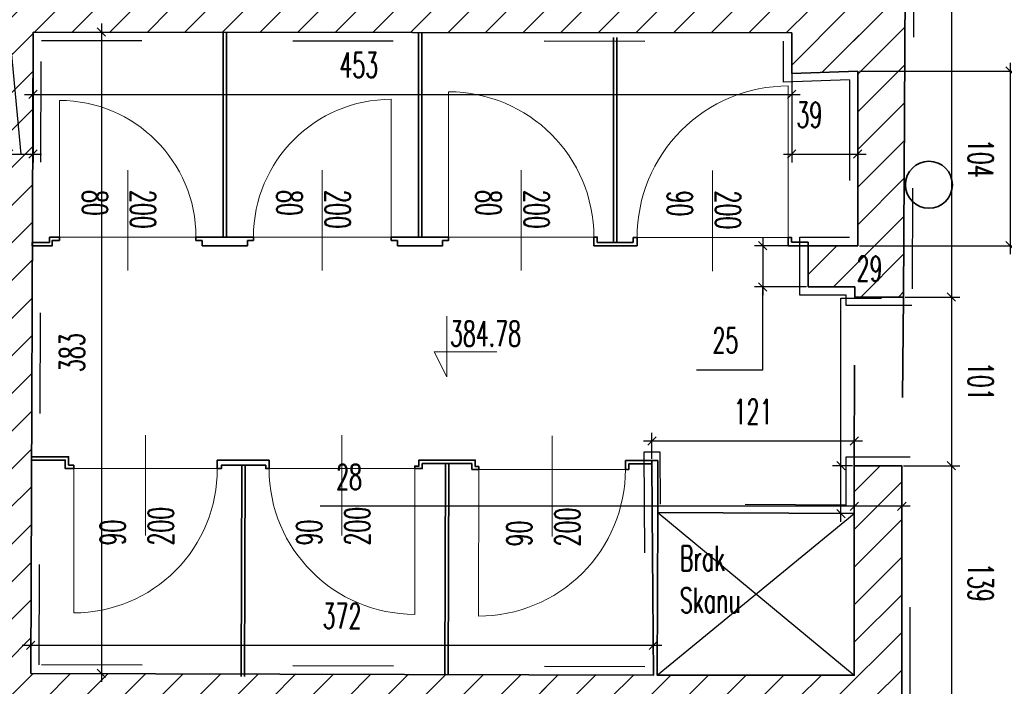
# Model space of a CAD drawing. Header units: millimetres. Extents: x 19887 to 192597, y -14203 to 39042.
# Tile 122 of 256: x 40892 to 41738, y -10632 to -10059. Entities that reach past the tile are written whole.
import ezdxf

# ---------------------------------------------------------------- set-up
doc = ezdxf.new("R2010")
doc.units = ezdxf.units.MM
doc.linetypes.add('ACAD_ISO03W100', pattern=[30, 12, -18])
doc.layers.get('Defpoints').update_dxf_attribs({"color": 4})
for name, color, linetype, lineweight in [('Basen_rzut_poziom_1_obrys', 252, 'Continuous', 35), ('Drzwi', 2, 'Continuous', 5), ('koty wysokościowe', 252, 'Continuous', 0), ('Schody', 252, 'Continuous', 5), ('Ściany', 7, 'Continuous', 25)]:
    doc.layers.add(name, color=color, linetype=linetype, lineweight=lineweight)
for name, color, linetype in [('Opis', 252, 'Continuous'), ('Sufit podwieszany', 252, 'Continuous'), ('Wymiarowanie', 3, 'Continuous'), ('Wypełnienie', 252, 'Continuous')]:
    doc.layers.add(name, color=color, linetype=linetype)
doc.styles.add('ROMANS', font='romans.shx', dxfattribs={"width": 0.6})
doc.styles.get("Standard").update_dxf_attribs({"font": 'arial.ttf'})
doc.dimstyles.new('000001FB70622F18', dxfattribs={"dimtxt": 20, "dimasz": 5, "dimexe": 5, "dimexo": 1, "dimgap": 20, "dimtad": 1, "dimtoh": 1, "dimdec": 0, "dimtxsty": 'Standard', "dimblk": 'OBLIQUE', "dimcen": 0, "dimdle": 5, "dimclrd": 252, "dimclre": 252, "dimclrt": 252, "dimadec": 0, "dimazin": 0, "dimtfac": 1, "dimtdec": 0, "dimtmove": 0, "dimatfit": 3, "dimldrblk": 'OBLIQUE', "dimfxl": 150, "dimfxlon": 1, "dimlwd": 25, "dimlwe": 25, "dimarcsym": 1})
pattern_1 = [(45, (3252.028, -2175.285), (-11.22532, 11.22532), [])]

# ---------------------------------------------------------------- blocks, each defined once
blk = doc.blocks.new('_Oblique')
at = {"color": 0, "linetype": 'ByBlock', "lineweight": -2}
blk.add_line((-0.5, -0.5), (0.5, 0.5), dxfattribs=at)
blk = doc.blocks.new('*D625')
at = {"layer": 'Defpoints', "color": 0}
for p in [(3234.22, -3808.84), (3219.72, -3822.54), (3234.22, -3881.63)]:
    blk.add_point(p, dxfattribs=at)
at = {"layer": 'Wymiarowanie', "color": 252, "linetype": 'Continuous', "lineweight": 25}
for p, q in [((3182.44, -3766.93), (3216.15, -3766.93)), ((3216.15, -3766.93), (3226.97, -3881.63)), ((3234.22, -3809.84), (3234.22, -3886.63)), ((3219.72, -3823.54), (3219.72, -3886.63)), ((3214.72, -3881.63), (3239.22, -3881.63)), ((3219.72, -3881.63), (3214.72, -3881.63)), ((3234.22, -3881.63), (3239.22, -3881.63))]:
    blk.add_line(p, q, dxfattribs=at)
at = {"layer": 'Wymiarowanie', "color": 252, "linetype": 'ByBlock', "lineweight": 25, "xscale": 5, "yscale": 5, "zscale": 5}
blk.add_blockref('_Oblique', (3219.72, -3881.63), dxfattribs=at)
at = {"layer": 'Wymiarowanie', "color": 252, "linetype": 'ByBlock', "lineweight": 25, "xscale": 5, "yscale": 5, "zscale": 5, "rotation": 180}
blk.add_blockref('_Oblique', (3234.22, -3881.63), dxfattribs=at)
at = {"layer": 'Wymiarowanie', "color": 252, "insert": (3199.3, -3749.43), "char_height": 15, "attachment_point": 5, "style": 'ROMANS'}
blk.add_mtext('14', dxfattribs=at)
blk = doc.blocks.new('*D627')
at = {"layer": 'Defpoints', "color": 0}
for p in [(3686.94, -3809.36), (3726.31, -3832.15), (3726.31, -3881.63)]:
    blk.add_point(p, dxfattribs=at)
at = {"layer": 'Wymiarowanie', "color": 252, "linetype": 'Continuous', "lineweight": 25}
for p, q in [((3686.94, -3810.36), (3686.94, -3886.63)), ((3726.31, -3833.15), (3726.31, -3886.63)), ((3681.94, -3881.63), (3731.31, -3881.63))]:
    blk.add_line(p, q, dxfattribs=at)
at = {"layer": 'Wymiarowanie', "color": 252, "linetype": 'ByBlock', "lineweight": 25, "xscale": 5, "yscale": 5, "zscale": 5, "rotation": 180}
blk.add_blockref('_Oblique', (3686.94, -3881.63), dxfattribs=at)
at = {"layer": 'Wymiarowanie', "color": 252, "linetype": 'ByBlock', "lineweight": 25, "xscale": 5, "yscale": 5, "zscale": 5}
blk.add_blockref('_Oblique', (3726.31, -3881.63), dxfattribs=at)
at = {"layer": 'Wymiarowanie', "color": 252, "insert": (3697.43, -3858.28), "char_height": 15, "attachment_point": 5, "style": 'ROMANS'}
blk.add_mtext('39', dxfattribs=at)
blk = doc.blocks.new('*D810')
at = {"layer": 'Defpoints', "color": 0}
for p in [(3755.74, -3308.78), (3753.7, -3966.93), (3782.17, -3966.93)]:
    blk.add_point(p, dxfattribs=at)
at = {"layer": 'Wymiarowanie', "color": 252, "linetype": 'Continuous', "lineweight": 25}
for p, q in [((3782.17, -3303.78), (3782.17, -3971.93)), ((3756.74, -3308.78), (3787.17, -3308.78)), ((3754.7, -3966.93), (3787.17, -3966.93))]:
    blk.add_line(p, q, dxfattribs=at)
at = {"layer": 'Wymiarowanie', "color": 252, "linetype": 'ByBlock', "lineweight": 25, "xscale": 5, "yscale": 5, "zscale": 5}
for p, rotation in [((3782.17, -3308.78), 90.00000000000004), ((3782.17, -3966.93), 270.0000000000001)]:
    blk.add_blockref('_Oblique', p, dxfattribs=dict(at, rotation=rotation))
at = {"layer": 'Wymiarowanie', "color": 252, "insert": (3799.67, -3637.85), "char_height": 15, "attachment_point": 5, "rotation": 270, "style": 'ROMANS'}
blk.add_mtext('658', dxfattribs=at)
blk = doc.blocks.new('*D819')
at = {"layer": 'Defpoints', "color": 0}
for p in [(3753.7, -3966.93), (3752.62, -4067.55), (3782.17, -4067.55)]:
    blk.add_point(p, dxfattribs=at)
at = {"layer": 'Wymiarowanie', "color": 252, "linetype": 'Continuous', "lineweight": 25}
for p, q in [((3782.17, -3961.93), (3782.17, -4072.55)), ((3754.7, -3966.93), (3787.17, -3966.93)), ((3753.62, -4067.55), (3787.17, -4067.55))]:
    blk.add_line(p, q, dxfattribs=at)
at = {"layer": 'Wymiarowanie', "color": 252, "linetype": 'ByBlock', "lineweight": 25, "xscale": 5, "yscale": 5, "zscale": 5}
for p, rotation in [((3782.17, -3966.93), 90), ((3782.17, -4067.55), 270)]:
    blk.add_blockref('_Oblique', p, dxfattribs=dict(at, rotation=rotation))
at = {"layer": 'Wymiarowanie', "color": 252, "insert": (3799.67, -4017.24), "char_height": 15, "attachment_point": 5, "rotation": 270, "style": 'ROMANS'}
blk.add_mtext('101', dxfattribs=at)
blk = doc.blocks.new('*D605')
at = {"layer": 'Defpoints', "color": 0}
for p in [(3752.62, -4067.55), (3752.62, -4206.88), (3782.17, -4206.88)]:
    blk.add_point(p, dxfattribs=at)
at = {"layer": 'Wymiarowanie', "color": 252, "linetype": 'Continuous', "lineweight": 25}
for p, q in [((3782.17, -4062.55), (3782.17, -4211.88)), ((3753.62, -4067.55), (3787.17, -4067.55)), ((3753.62, -4206.88), (3787.17, -4206.88))]:
    blk.add_line(p, q, dxfattribs=at)
at = {"layer": 'Wymiarowanie', "color": 252, "linetype": 'ByBlock', "lineweight": 25, "xscale": 5, "yscale": 5, "zscale": 5}
for p, rotation in [((3782.17, -4067.55), 90), ((3782.17, -4206.88), 270)]:
    blk.add_blockref('_Oblique', p, dxfattribs=dict(at, rotation=rotation))
at = {"layer": 'Wymiarowanie', "color": 252, "insert": (3799.67, -4137.22), "char_height": 15, "attachment_point": 5, "rotation": 270, "style": 'ROMANS'}
blk.add_mtext('139', dxfattribs=at)
blk = doc.blocks.new('*D816')
at = {"layer": 'Defpoints', "color": 0}
for p in [(3752.62, -4067.55), (3724.23, -4091.76), (3724.23, -4096.13)]:
    blk.add_point(p, dxfattribs=at)
at = {"layer": 'Wymiarowanie', "color": 252, "linetype": 'Continuous', "lineweight": 25}
for p, q in [((3752.62, -4068.55), (3752.62, -4096.76)), ((3724.23, -4095.13), (3724.23, -4086.76)), ((3724.23, -4091.76), (3405.5, -4091.76)), ((3757.62, -4091.76), (3719.23, -4091.76))]:
    blk.add_line(p, q, dxfattribs=at)
at = {"layer": 'Wymiarowanie', "color": 252, "linetype": 'ByBlock', "lineweight": 25, "xscale": 5, "yscale": 5, "zscale": 5, "rotation": 180}
blk.add_blockref('_Oblique', (3724.23, -4091.76), dxfattribs=at)
at = {"layer": 'Wymiarowanie', "color": 252, "linetype": 'ByBlock', "lineweight": 25, "xscale": 5, "yscale": 5, "zscale": 5}
blk.add_blockref('_Oblique', (3752.62, -4091.76), dxfattribs=at)
at = {"layer": 'Wymiarowanie', "color": 252, "insert": (3422.78, -4074.26), "char_height": 15, "attachment_point": 5, "style": 'ROMANS'}
blk.add_mtext('28', dxfattribs=at)
blk = doc.blocks.new('*D826')
at = {"layer": 'Defpoints', "color": 0}
for p in [(3603.53, -4052.86), (3603.53, -4064.53), (3724.23, -4096.13)]:
    blk.add_point(p, dxfattribs=at)
at = {"layer": 'Wymiarowanie', "color": 252, "linetype": 'Continuous', "lineweight": 25}
for p, q in [((3603.53, -4063.53), (3603.53, -4047.86)), ((3724.23, -4095.13), (3724.23, -4047.86)), ((3729.23, -4052.86), (3598.53, -4052.86))]:
    blk.add_line(p, q, dxfattribs=at)
at = {"layer": 'Wymiarowanie', "color": 252, "linetype": 'ByBlock', "lineweight": 25, "xscale": 5, "yscale": 5, "zscale": 5, "rotation": 180}
blk.add_blockref('_Oblique', (3603.53, -4052.86), dxfattribs=at)
at = {"layer": 'Wymiarowanie', "color": 252, "linetype": 'ByBlock', "lineweight": 25, "xscale": 5, "yscale": 5, "zscale": 5}
blk.add_blockref('_Oblique', (3724.23, -4052.86), dxfattribs=at)
at = {"layer": 'Wymiarowanie', "color": 252, "insert": (3663.88, -4035.36), "char_height": 15, "attachment_point": 5, "style": 'ROMANS'}
blk.add_mtext('121', dxfattribs=at)
blk = doc.blocks.new('*D827')
at = {"layer": 'Defpoints', "color": 0}
for p in [(3726.31, -3936.3), (3669.65, -3960.88), (3696.68, -3960.88)]:
    blk.add_point(p, dxfattribs=at)
at = {"layer": 'Wymiarowanie', "color": 252, "linetype": 'Continuous', "lineweight": 25}
for p, q in [((3669.65, -3931.3), (3669.65, -3965.88)), ((3725.31, -3936.3), (3664.65, -3936.3)), ((3695.68, -3960.88), (3664.65, -3960.88)), ((3669.65, -4010.27), (3669.65, -3960.88)), ((3630.07, -4010.27), (3669.65, -4010.27))]:
    blk.add_line(p, q, dxfattribs=at)
at = {"layer": 'Wymiarowanie', "color": 252, "linetype": 'ByBlock', "lineweight": 25, "xscale": 5, "yscale": 5, "zscale": 5}
for p, rotation in [((3669.65, -3936.3), 90), ((3669.65, -3960.88), 270)]:
    blk.add_blockref('_Oblique', p, dxfattribs=dict(at, rotation=rotation))
at = {"layer": 'Wymiarowanie', "color": 252, "insert": (3647.36, -3992.77), "char_height": 15, "attachment_point": 5, "style": 'ROMANS'}
blk.add_mtext('25', dxfattribs=at)
blk = doc.blocks.new('*D981')
at = {"layer": 'Defpoints', "color": 0}
for p in [(3234.22, -3808.84), (3232.83, -4191.41), (3275.04, -4191.41)]:
    blk.add_point(p, dxfattribs=at)
at = {"layer": 'Wymiarowanie', "color": 252, "linetype": 'Continuous', "lineweight": 25}
for p, q in [((3275.04, -3803.84), (3275.04, -4196.41)), ((3235.22, -3808.84), (3280.04, -3808.84)), ((3233.83, -4191.41), (3280.04, -4191.41))]:
    blk.add_line(p, q, dxfattribs=at)
at = {"layer": 'Wymiarowanie', "color": 252, "linetype": 'ByBlock', "lineweight": 25, "xscale": 5, "yscale": 5, "zscale": 5}
for p, rotation in [((3275.04, -3808.84), 90), ((3275.04, -4191.41), 270)]:
    blk.add_blockref('_Oblique', p, dxfattribs=dict(at, rotation=rotation))
at = {"layer": 'Wymiarowanie', "color": 252, "insert": (3257.54, -4000.12), "char_height": 15, "attachment_point": 5, "rotation": 90, "style": 'ROMANS'}
blk.add_mtext('383', dxfattribs=at)
blk = doc.blocks.new('*D984')
at = {"layer": 'Defpoints', "color": 0}
for p in [(3234.22, -3808.84), (3686.94, -3809.36), (3686.94, -3846.04)]:
    blk.add_point(p, dxfattribs=at)
at = {"layer": 'Wymiarowanie', "color": 252, "linetype": 'Continuous', "lineweight": 25}
for p, q in [((3234.22, -3809.84), (3234.22, -3851.04)), ((3686.94, -3810.36), (3686.94, -3851.04)), ((3229.22, -3846.04), (3691.94, -3846.04))]:
    blk.add_line(p, q, dxfattribs=at)
at = {"layer": 'Wymiarowanie', "color": 252, "linetype": 'ByBlock', "lineweight": 25, "xscale": 5, "yscale": 5, "zscale": 5, "rotation": 180}
blk.add_blockref('_Oblique', (3234.22, -3846.04), dxfattribs=at)
at = {"layer": 'Wymiarowanie', "color": 252, "linetype": 'ByBlock', "lineweight": 25, "xscale": 5, "yscale": 5, "zscale": 5}
blk.add_blockref('_Oblique', (3686.94, -3846.04), dxfattribs=at)
at = {"layer": 'Wymiarowanie', "color": 252, "insert": (3428.62, -3828.54), "char_height": 15, "attachment_point": 5, "style": 'ROMANS'}
blk.add_mtext('453', dxfattribs=at)
blk = doc.blocks.new('*D983')
at = {"layer": 'Defpoints', "color": 0}
for p in [(3604.37, -4174.67), (3232.83, -4191.41), (3604.37, -4192.52)]:
    blk.add_point(p, dxfattribs=at)
at = {"layer": 'Wymiarowanie', "color": 252, "linetype": 'Continuous', "lineweight": 25}
for p, q in [((3232.83, -4190.41), (3232.83, -4169.67)), ((3604.37, -4191.52), (3604.37, -4169.67)), ((3227.83, -4174.67), (3609.37, -4174.67))]:
    blk.add_line(p, q, dxfattribs=at)
at = {"layer": 'Wymiarowanie', "color": 252, "linetype": 'ByBlock', "lineweight": 25, "xscale": 5, "yscale": 5, "zscale": 5, "rotation": 180}
blk.add_blockref('_Oblique', (3232.83, -4174.67), dxfattribs=at)
at = {"layer": 'Wymiarowanie', "color": 252, "linetype": 'ByBlock', "lineweight": 25, "xscale": 5, "yscale": 5, "zscale": 5}
blk.add_blockref('_Oblique', (3604.37, -4174.67), dxfattribs=at)
at = {"layer": 'Wymiarowanie', "color": 252, "insert": (3418.6, -4157.17), "char_height": 15, "attachment_point": 5, "style": 'ROMANS'}
blk.add_mtext('372', dxfattribs=at)
blk = doc.blocks.new('*D987')
at = {"layer": 'Defpoints', "color": 0}
for p in [(3716.28, -4067.55), (3724.23, -4067.55), (3724.23, -4096.13)]:
    blk.add_point(p, dxfattribs=at)
at = {"layer": 'Wymiarowanie', "color": 252, "linetype": 'Continuous', "lineweight": 25}
for p, q in [((3716.28, -4067.55), (3716.28, -3967.55)), ((3716.28, -3967.55), (3740.42, -3967.55)), ((3716.28, -4101.13), (3716.28, -4062.55)), ((3723.23, -4067.55), (3711.28, -4067.55)), ((3723.23, -4096.13), (3711.28, -4096.13))]:
    blk.add_line(p, q, dxfattribs=at)
at = {"layer": 'Wymiarowanie', "color": 252, "linetype": 'ByBlock', "lineweight": 25, "xscale": 5, "yscale": 5, "zscale": 5}
for p, rotation in [((3716.28, -4067.55), 90), ((3716.28, -4096.13), 270)]:
    blk.add_blockref('_Oblique', p, dxfattribs=dict(at, rotation=rotation))
at = {"layer": 'Wymiarowanie', "color": 252, "insert": (3733.35, -3950.05), "char_height": 15, "attachment_point": 5, "style": 'ROMANS'}
blk.add_mtext('29', dxfattribs=at)
blk = doc.blocks.new('*D1021')
at = {"layer": 'Defpoints', "color": 0}
for p in [(3726.31, -3832.15), (3726.31, -3936.3), (3817.17, -3936.3)]:
    blk.add_point(p, dxfattribs=at)
at = {"layer": 'Schody', "color": 252, "linetype": 'Continuous', "lineweight": 25}
for p, q in [((3817.17, -3827.15), (3817.17, -3941.3)), ((3727.31, -3832.15), (3822.17, -3832.15)), ((3727.31, -3936.3), (3822.17, -3936.3))]:
    blk.add_line(p, q, dxfattribs=at)
at = {"layer": 'Schody', "color": 252, "linetype": 'ByBlock', "lineweight": 25, "xscale": 5, "yscale": 5, "zscale": 5}
for p, rotation in [((3817.17, -3832.15), 90), ((3817.17, -3936.3), 270)]:
    blk.add_blockref('_Oblique', p, dxfattribs=dict(at, rotation=rotation))
at = {"layer": 'Schody', "color": 252, "insert": (3799.67, -3884.23), "char_height": 15, "attachment_point": 5, "rotation": 270, "style": 'ROMANS'}
blk.add_mtext('104', dxfattribs=at)
blk = doc.blocks.new('G$CF5E15B28')
at = {"layer": 'Wypełnienie'}
h = blk.add_hatch(dxfattribs=at)
h.set_pattern_fill('ANSI31', color=253, scale=5, angle=90)
h.set_pattern_definition(pattern_1)
h.paths.add_polyline_path([(3578.23, -4396.67), (3543.23, -4397.09), (3539.56, -4291.27), (3541.88, -4206.88), (3527.42, -4206.75), (3528.25, -4396.96), (3232.09, -4395.8), (3232.32, -4313.58), (3217.85, -4313.55), (3217.52, -4395.93), (3211.15, -4395.93), (3211.15, -4415.44), (3207.56, -4415.44), (3207.56, -4424.63), (3581.09, -4425.12), (3581.09, -4415.71), (3578.23, -4415.71)])
h.paths.add_polyline_path([(3755.74, -3308.78), (3486.81, -3309.09), (3488.31, -3076.48), (3530.12, -3077.03), (3529.84, -3061.07), (3404.67, -3062.06), (3406.92, -2818.27), (3390.85, -2818.27), (3390.51, -3061.83), (3098.96, -3060.48), (3100.57, -2981.54), (3087.74, -2981.54), (3087.74, -2976.28), (3080.96, -2976.28), (3082.84, -3546.23), (3092.74, -3546.23), (3092.73, -3546.27), (3099.02, -3546.27), (3099.03, -3494.67), (3138.22, -3494.67), (3138.22, -3483.22), (3134.86, -3483.22), (3134.86, -3480.28), (3095.73, -3481.41), (3099.77, -3076.57), (3465.46, -3072.29), (3470.12, -3478.5), (3234.09, -3479.83), (3234.09, -3492.44), (3512.85, -3494.02), (3512.85, -3484.53), (3509.73, -3484.53), (3509.73, -3479.01), (3487.47, -3479.08), (3486.81, -3320.9), (3728.23, -3320.9), (3728.23, -3480.27), (3598.83, -3479.64), (3598.83, -3484.04), (3595.43, -3484.04), (3595.43, -3494.33), (3728.23, -3494.33), (3726.05, -3795.82), (3195.5, -3795.34), (3195.94, -3813.22), (3192.81, -3813.07), (3192.81, -3822.54), (3219.72, -3822.54), (3218.25, -4206.75), (3527.42, -4206.75), (3541.88, -4206.88), (3752.62, -4206.88), (3752.62, -4067.55), (3724.23, -4067.55), (3724.23, -4192.53), (3232.83, -4191.41), (3234.22, -3808.84), (3686.94, -3809.36), (3686.94, -3833.52), (3726.31, -3832.15), (3726.31, -3936.3), (3696.68, -3936.3), (3696.68, -3960.88), (3724.51, -3960.88), (3724.51, -3966.93), (3753.7, -3966.93), (3755.09, -3709.46)])
h = blk.add_hatch(dxfattribs=at)
h.set_pattern_fill('ANSI31', color=253, scale=5, angle=90)
h.set_pattern_definition(pattern_1)
h.paths.add_polyline_path([(3754.62, -3796.03), (3726.05, -3795.82), (3195.5, -3795.34), (3195.94, -3813.22), (3192.81, -3813.07), (3192.81, -3822.54), (3219.72, -3822.54), (3218.25, -4206.75), (3527.42, -4206.75), (3541.88, -4206.88), (3752.62, -4206.88), (3752.62, -4067.55), (3724.23, -4067.55), (3724.23, -4192.53), (3232.83, -4191.41), (3234.22, -3808.84), (3686.94, -3809.36), (3686.94, -3833.52), (3726.31, -3832.15), (3726.31, -3936.3), (3696.68, -3936.3), (3696.68, -3960.88), (3724.51, -3960.88), (3724.51, -3966.93), (3753.7, -3966.93)])
at = {"layer": 'Basen_rzut_poziom_1_obrys', "color": 253, "elevation": 0}
for points in [[(3756.48, -3451.98), (3753.7, -3966.93), (3724.51, -3966.93), (3724.51, -3960.88), (3696.68, -3960.88)], [(3232.83, -4191.41), (3234.22, -3808.84)], [(3234.22, -3808.84), (3686.94, -3809.36)], [(3347.7, -3931.18), (3347.7, -3931.18), (3347.7, -3808.97)], [(3349.7, -3931.18), (3349.7, -3931.18), (3349.7, -3808.97)], [(3464.16, -3931.18), (3464.16, -3931.18), (3464.16, -3808.97)], [(3466.16, -3931.18), (3466.16, -3931.18), (3466.16, -3808.97)], [(3580.64, -3934.35), (3580.64, -3934.35), (3580.64, -3812.14)], [(3582.64, -3934.35), (3582.64, -3934.35), (3582.64, -3812.14)], [(3726.31, -3832.15), (3686.94, -3833.52), (3686.94, -3809.36)], [(3721.31, -3832.15), (3721.31, -3832.33)], [(3726.31, -3832.15), (3726.31, -3936.3)], [(3726.48, -3837.15), (3726.31, -3837.16)], [(3233.75, -3936.35), (3245.68, -3936.35), (3245.68, -3933.18), (3249.96, -3933.18)], [(3233.75, -3936.35), (3233.75, -3934.35), (3244.02, -3934.35)], [(3244.02, -3934.35), (3244.02, -3931.18)], [(3244.02, -3931.18), (3245.68, -3931.18)], [(3245.68, -3931.18), (3249.96, -3931.18), (3249.96, -3933.18)], [(3245.68, -3933.18), (3245.68, -3933.18), (3249.96, -3933.18), (3249.96, -3933.18)], [(3335.22, -3931.18), (3331.47, -3931.18)], [(3335.22, -3933.18), (3331.47, -3933.18), (3331.47, -3931.18)], [(3335.22, -3931.18), (3362.17, -3931.18)], [(3335.22, -3936.35), (3362.17, -3936.35), (3362.17, -3933.18)], [(3335.22, -3936.35), (3335.22, -3933.18)], [(3362.17, -3931.18), (3362.17, -3931.18), (3365.74, -3931.18)], [(3362.17, -3933.18), (3365.74, -3933.18), (3365.74, -3931.18)], [(3451.68, -3931.18), (3447.94, -3931.18)], [(3451.68, -3933.18), (3447.94, -3933.18), (3447.94, -3931.18)], [(3451.68, -3931.18), (3478.64, -3931.18)], [(3451.68, -3936.35), (3478.64, -3936.35), (3478.64, -3933.18)], [(3451.68, -3936.35), (3451.68, -3933.18)], [(3478.64, -3931.18), (3482.21, -3931.18)], [(3478.64, -3933.18), (3482.21, -3933.18), (3482.21, -3931.18)], [(3568.88, -3934.35), (3568.88, -3931.18), (3570.88, -3931.18), (3570.88, -3934.35)], [(3568.88, -3936.35), (3568.88, -3934.35)], [(3570.88, -3934.35), (3592.41, -3934.35)], [(3592.41, -3934.35), (3592.41, -3931.47), (3594.41, -3931.47)], [(3594.41, -3931.47), (3594.7, -3931.47), (3594.7, -3936.35), (3594.41, -3936.35)], [(3696.68, -3936.3), (3684.88, -3936.3), (3684.88, -3931.47)], [(3686.88, -3934.3), (3686.88, -3934.3), (3686.88, -3931.47), (3684.88, -3931.47)], [(3696.68, -3936.3), (3696.68, -3934.3), (3686.88, -3934.3)], [(3568.88, -3936.35), (3594.41, -3936.35)], [(3696.68, -3960.88), (3696.68, -3936.3), (3726.31, -3936.3)], [(3233.29, -4064.22), (3233.29, -4062.22), (3253.43, -4062.22), (3255.43, -4062.22), (3255.43, -4067.28)], [(3233.29, -4064.22), (3233.29, -4064.22), (3253.43, -4064.22), (3253.43, -4069.28), (3258.56, -4069.28)], [(3344.12, -4067.29), (3344.12, -4067.29), (3344.12, -4064.22)], [(3344.12, -4064.22), (3344.6, -4064.22)], [(3344.6, -4064.22), (3375.06, -4064.22)], [(3375.06, -4064.22), (3375.06, -4069.28)], [(3466.44, -4064.22), (3464.44, -4064.22), (3464.44, -4067.73), (3464.44, -4067.73), (3462.01, -4067.73), (3462.01, -4069.28)], [(3466.44, -4064.22), (3496.1, -4064.22)], [(3498.1, -4068.07), (3498.1, -4068.07), (3498.1, -4064.22), (3496.1, -4064.22)], [(3603.67, -4095.45), (3603.53, -4064.53), (3587.69, -4064.53)], [(3587.69, -4064.53), (3587.69, -4069.73)], [(3607.02, -4095.47), (3607.02, -4064.52), (3603.53, -4064.53)], [(3255.43, -4067.28), (3258.56, -4067.28)], [(3258.56, -4067.28), (3258.56, -4069.28)], [(3344.12, -4069.28), (3346.6, -4069.28), (3346.6, -4067.28), (3373.06, -4067.28), (3373.06, -4067.28), (3373.06, -4069.28), (3375.06, -4069.28)], [(3344.12, -4069.28), (3344.12, -4067.29)], [(3358.83, -4067.28), (3358.46, -4193.21)], [(3360.83, -4067.28), (3360.46, -4193.21)], [(3466.44, -4066.22), (3466.44, -4069.28), (3462.01, -4069.28)], [(3466.44, -4066.22), (3496.1, -4066.22)], [(3480.27, -4066.22), (3479.89, -4192.15)], [(3482.27, -4066.22), (3481.89, -4192.15)], [(3496.1, -4066.22), (3496.1, -4069.73), (3500.17, -4069.73)], [(3498.1, -4068.07), (3500.17, -4068.07), (3500.17, -4069.73)], [(3581.09, -4415.71), (3578.23, -4415.71), (3578.23, -4396.67), (3543.23, -4397.09), (3539.56, -4291.27), (3541.88, -4206.88), (3752.62, -4206.88), (3752.62, -4067.55), (3724.23, -4067.55), (3724.23, -4096.13), (3607.02, -4095.47)], [(3587.69, -4068.9), (3587.69, -4069.9), (3589.69, -4069.9)], [(3589.69, -4069.9), (3589.69, -4066.53), (3603.53, -4066.47)], [(3603.67, -4095.45), (3604.37, -4192.52), (3232.83, -4191.41)], [(3607.02, -4095.47), (3606.73, -4192.53), (3724.23, -4192.53), (3724.23, -4096.13)], [(3237.83, -4191.43), (3237.83, -4191.43)]]:
    blk.add_lwpolyline(points, dxfattribs=at)
at = {"layer": 'Basen_rzut_poziom_1_obrys', "color": 253, "linetype": 'ACAD_ISO03W100', "ltscale": 5, "elevation": 0}
for points in [[(3724.23, -4067.55), (3724.51, -3966.93)], [(3753.7, -3966.93), (3752.62, -4067.55)]]:
    blk.add_lwpolyline(points, dxfattribs=at)
at = {"layer": 'Basen_rzut_poziom_1_obrys', "color": 253, "elevation": 0}
blk.add_lwpolyline([(3344.6, -4067.28), (3344.6, -4067.28)], close=True, dxfattribs=at)
at = {"layer": 'Basen_rzut_poziom_1_obrys', "color": 253}
blk.add_circle((3768.8, -3899.97, 0), 13.99, dxfattribs=at)
at = {"layer": 'Drzwi', "color": 253, "elevation": 0}
for points in [[(3684.88, -3931.47), (3684.88, -3841)], [(3482.21, -3931.18), (3482.21, -3844.51)], [(3249.96, -3931.18), (3249.96, -3849.67)], [(3447.94, -3848.98), (3447.94, -3931.18)], [(3290.72, -3931.18), (3290.72, -3891.18)], [(3406.84, -3931.18), (3406.84, -3891.18)], [(3525.54, -3931.18), (3525.54, -3891.18)], [(3639.72, -3931.47), (3639.72, -3891.47)], [(3249.96, -3931.18), (3331.47, -3931.18)], [(3290.72, -3931.18), (3290.72, -3951.18)], [(3365.74, -3931.18), (3447.94, -3931.18)], [(3406.84, -3931.18), (3406.84, -3951.18)], [(3482.21, -3931.18), (3568.88, -3931.18)], [(3525.54, -3931.18), (3525.54, -3951.18)], [(3594.55, -3931.47), (3684.88, -3931.47)], [(3639.72, -3931.47), (3639.72, -3951.47)], [(3301.34, -4069.28), (3301.34, -4049.28)], [(3418.53, -4069.28), (3418.53, -4049.28)], [(3543.93, -4069.82), (3543.93, -4049.82)], [(3258.56, -4069.28), (3258.56, -4155.33)], [(3258.56, -4069.28), (3344.12, -4069.28)], [(3301.34, -4069.28), (3301.34, -4109.28)], [(3375.06, -4069.28), (3462.01, -4069.28)], [(3418.53, -4069.28), (3418.53, -4109.28)], [(3462.01, -4156.22), (3462.01, -4069.28), (3462.01, -4069.28)], [(3500.17, -4069.73), (3500, -4157.25)], [(3500.17, -4069.73), (3587.69, -4069.9)], [(3543.93, -4069.82), (3543.93, -4109.82)]]:
    blk.add_lwpolyline(points, dxfattribs=at)
at = {"layer": 'Drzwi', "color": 253}
for centre, radius, start, end in [((3684.88, -3931.18, 0), 90.18, 90, 180.18699), ((3482.21, -3931.18, 0), 86.67, 0, 90), ((3249.96, -3931.18, 0), 81.5, 0, 90), ((3447.94, -3931.18, 0), 82.19, 90, 180), ((3258.58, -4069.79, 0), 85.54, 269.9837, 0.34209), ((3462.01, -4069.28, 0), 86.94, 180, 270), ((3500.17, -4069.73, 0), 87.51, 269.88993, 0.00004)]:
    blk.add_arc(centre, radius, start, end, dxfattribs=at)
at = {"layer": 'koty wysokościowe', "color": 253, "elevation": 0}
for points in [[(3481.07, -3978.4), (3481.07, -4014.63)], [(3473.57, -3999.63), (3481.07, -3999.63)], [(3481.07, -4014.63), (3473.57, -3999.63)], [(3481.07, -3999.63), (3511.07, -3999.63)]]:
    blk.add_lwpolyline(points, dxfattribs=at)
at = {"layer": 'Opis', "color": 253, "elevation": 0}
for points in [[(3606.73, -4192.53), (3724.23, -4096.13)], [(3607.02, -4095.47), (3724.23, -4192.53)]]:
    blk.add_lwpolyline(points, dxfattribs=at)
at = {"layer": 'Sufit podwieszany', "color": 253, "linetype": 'ACAD_ISO03W100', "ltscale": 5, "elevation": 0}
for points in [[(3761.48, -3452.01), (3758.67, -3971.93), (3719.51, -3971.93), (3719.51, -3965.88), (3691.68, -3965.88)], [(3237.85, -4186.43), (3239.2, -3813.84)], [(3239.2, -3813.84), (3681.94, -3814.35)], [(3721.31, -3837.33), (3681.94, -3838.7), (3681.94, -3814.35)], [(3721.31, -3837.33), (3721.31, -3931.3)], [(3691.68, -3965.88), (3691.68, -3931.3), (3721.31, -3931.3)], [(3598.72, -4059.53), (3599.33, -4187.51), (3237.85, -4186.43)], [(3586.09, -4415.71), (3583.23, -4391.61), (3548.06, -4392.03), (3544.56, -4291.25), (3546.74, -4211.88), (3757.62, -4211.88), (3757.62, -4062.55), (3719.23, -4062.55), (3719.23, -4091.1), (3608.64, -4090.47), (3608.5, -4059.53), (3598.72, -4059.53)]]:
    blk.add_lwpolyline(points, dxfattribs=at)
at = {"layer": 'Ściany', "color": 253}
blk.add_circle((3768.8, -3899.97, 0), 13.99, dxfattribs=at)
at = {"layer": 'Drzwi', "color": 253, "char_height": 15, "width": 190.2964, "style": 'ROMANS'}
for s, insert, attachment_point, rotation in [('80', (3263.65, -3903.1, 0), 7, 270), ('200', (3292.37, -3903.1, 0), 7, 270), ('80', (3379.77, -3903.1, 0), 7, 270), ('200', (3408.49, -3903.1, 0), 7, 270), ('80', (3498.47, -3903.1, 0), 7, 270), ('200', (3527.2, -3903.1, 0), 7, 270), ('90', (3612.64, -3903.39, 0), 7, 270), ('200', (3641.37, -3903.39, 0), 7, 270), ('90', (3274.27, -4115.18, 0), 1, 90), ('200', (3302.99, -4115.18, 0), 1, 90), ('90', (3391.46, -4115.18, 0), 1, 90), ('200', (3420.19, -4115.18, 0), 1, 90), ('90', (3516.86, -4115.72, 0), 1, 90), ('200', (3545.58, -4115.72, 0), 1, 90)]:
    blk.add_mtext(s, dxfattribs=dict(at, insert=insert, attachment_point=attachment_point, rotation=rotation))
at = {"layer": 'koty wysokościowe', "color": 253, "insert": (3482.96, -3981.3, 0), "char_height": 15, "width": 21553.2844, "attachment_point": 1, "style": 'ROMANS'}
blk.add_mtext('384.78', dxfattribs=at)
at = {"layer": 'Opis', "color": 253, "insert": (3620.23, -4115.31, 0), "char_height": 15, "width": 190.2964, "attachment_point": 1, "style": 'ROMANS'}
blk.add_mtext('Brak \\PSkanu', dxfattribs=at)
at = {"layer": 'Schody', "color": 253}
dim = blk.add_linear_dim(base=(3817.17, -3936.3, 0), p1=(3726.31, -3832.15, 0), p2=(3726.31, -3936.3, 0), angle=90, dimstyle='000001FB70622F18', override={"dimtxt": 15, "dimgap": 10, "dimtxsty": 'ROMANS'}, dxfattribs=at)
dim.commit()
dim.dimension.update_dxf_attribs({"geometry": '*D1021', "text_midpoint": (3799.67, -3884.23, 0)})
at = {"layer": 'Wymiarowanie', "color": 253}
for base, p1, p2, angle, override, picture, middle in [((3782.17, -3966.93, 0), (3755.74, -3308.78, 0), (3753.7, -3966.93, 0), 90, {"dimtxt": 15, "dimgap": 10, "dimtad": 2, "dimtxsty": 'ROMANS', "dimtmove": 1}, '*D810', (3799.67, -3637.85, 0)), ((3275.04, -4191.41, 0), (3234.22, -3808.84, 0), (3232.83, -4191.41, 0), 90, {"dimtxt": 15, "dimgap": 10, "dimtxsty": 'ROMANS'}, '*D981', (3257.54, -4000.12, 0)), ((3782.17, -4067.55, 0), (3753.7, -3966.93, 0), (3752.62, -4067.55, 0), 90, {"dimtxt": 15, "dimgap": 10, "dimtad": 2, "dimtxsty": 'ROMANS', "dimtmove": 1}, '*D819', (3799.67, -4017.24, 0)), ((3603.53, -4052.86, 0), (3724.23, -4096.13, 0), (3603.53, -4064.53, 0), 0, {"dimtxt": 15, "dimgap": 10, "dimtxsty": 'ROMANS', "dimtmove": 1}, '*D826', (3663.88, -4035.36, 0)), ((3782.17, -4206.88, 0), (3752.62, -4067.55, 0), (3752.62, -4206.88, 0), 90, {"dimtxt": 15, "dimgap": 10, "dimtad": 2, "dimtxsty": 'ROMANS', "dimtmove": 1}, '*D605', (3799.67, -4137.22, 0)), ((3604.37, -4174.67, 0), (3232.83, -4191.41, 0), (3604.37, -4192.52, 0), 0, {"dimtxt": 15, "dimgap": 10, "dimtxsty": 'ROMANS'}, '*D983', (3418.6, -4157.17, 0))]:
    dim = blk.add_linear_dim(base=base, p1=p1, p2=p2, angle=angle, dimstyle='000001FB70622F18', override=override, dxfattribs=at)
    dim.commit()
    dim.dimension.update_dxf_attribs({"geometry": picture, "text_midpoint": middle})
for base, p1, p2, angle, override, picture, middle in [((3234.2169, -3881.6293, 0), (3219.7185, -3822.5405, 0), (3234.2169, -3808.8379, 0), 0, {"dimtxt": 15, "dimgap": 10, "dimtxsty": 'ROMANS', "dimtmove": 1}, '*D625', (3206.1532, -3766.9309, 0)), ((3686.94, -3846.04, 0), (3234.22, -3808.84, 0), (3686.94, -3809.36, 0), 0, {"dimtxt": 15, "dimgap": 10, "dimtxsty": 'ROMANS'}, '*D984', (3428.62, -3846.04, 0)), ((3726.31, -3881.63, 0), (3686.94, -3809.36, 0), (3726.31, -3832.15, 0), 0, {"dimtxt": 15, "dimgap": 10, "dimtxsty": 'ROMANS', "dimtmove": 1}, '*D627', (3697.43, -3875.78, 0)), ((3669.65, -3960.88, 0), (3726.31, -3936.3, 0), (3696.68, -3960.88, 0), 90, {"dimtxt": 15, "dimgap": 10, "dimtxsty": 'ROMANS', "dimtmove": 1}, '*D827', (3663.97, -4010.27, 0)), ((3716.28, -4067.55, 0), (3724.23, -4096.13, 0), (3724.23, -4067.55, 0), 90, {"dimtxt": 15, "dimgap": 10, "dimtxsty": 'ROMANS'}, '*D987', (3733.35, -3967.55, 0)), ((3724.23, -4091.76, 0), (3752.62, -4067.55, 0), (3724.23, -4096.13, 0), 0, {"dimtxt": 15, "dimgap": 10, "dimtxsty": 'ROMANS'}, '*D816', (3422.78, -4091.76, 0))]:
    dim = blk.add_linear_dim(base=base, p1=p1, p2=p2, angle=angle, dimstyle='000001FB70622F18', override=override, dxfattribs=at)
    dim.commit()
    dim.dimension.update_dxf_attribs({"geometry": picture, "text_midpoint": middle, "dimtype": 160})

msp = doc.modelspace()

# ---------------------------------------------------------------- block references
at = {"xscale": 1.44, "yscale": 1.44, "zscale": 1.44}
msp.add_blockref('G$CF5E15B28', (36246.28, -4584.77, 0), dxfattribs=at)

doc.saveas('drawing.dxf')
